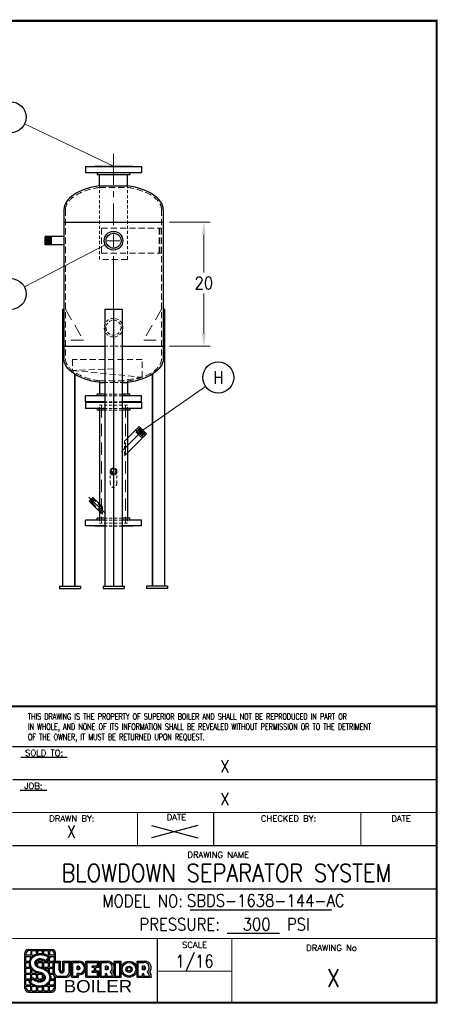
# Model space of a CAD drawing. Extents: x 0 to 254, y 0 to 158.
# Tile 3 of 3: x 187 to 254, y 0 to 158. Entities that reach past the tile are written whole.
import ezdxf
from ezdxf.enums import TextEntityAlignment as Align

# ---------------------------------------------------------------- set-up
doc = ezdxf.new("R2010")
doc.units = 0
doc.header["$LTSCALE"] = 8
doc.header["$MEASUREMENT"] = 0
for name, pattern in [('C', [2, 1.25, -0.25, 0.25, -0.25]), ('CENTER', [2, 1.25, -0.25, 0.25, -0.25]), ('CS', [1, 0.625, -0.125, 0.125, -0.125]), ('H', [0.375, 0.25, -0.125]), ('HIDDEN', [0.375, 0.25, -0.125]), ('HS', [0.1875, 0.125, -0.0625]), ('HSS', [0.1025, 0.0625, -0.04])]:
    doc.linetypes.add(name, pattern=pattern)
doc.layers.get('0').update_dxf_attribs({"linetype": 'CONTINUOUS'})
doc.layers.get('DEFPOINTS').update_dxf_attribs({"linetype": 'CONTINUOUS'})
for name, color, linetype, lineweight in [('C', 4, 'C', 13), ('CS', 4, 'CS', 13), ('H', 5, 'H', 13), ('Hidden', 5, 'HIDDEN', 13), ('HS', 5, 'HS', 13), ('HSS', 5, 'HSS', 13), ('LEADER', 41, 'CONTINUOUS', 13)]:
    doc.layers.add(name, color=color, linetype=linetype, lineweight=lineweight)
for name, color, linetype in [('D', 2, 'CONTINUOUS'), ('Legs', 1, 'CONTINUOUS'), ('X', 1, 'CONTINUOUS')]:
    doc.layers.add(name, color=color, linetype=linetype)
doc.styles.add('LOGO', font='FRAHV.TTF')
doc.styles.add('SKINNY', font='SIMPLEX.shx', dxfattribs={"width": 0.75})
doc.styles.get("Standard").update_dxf_attribs({"font": 'SIMPLEX.shx', "width": 0.875})
doc.dimstyles.get("Standard").update_dxf_attribs({"dimscale": 16, "dimtxt": 0.125, "dimasz": 0.125, "dimexe": 0.0625, "dimexo": 0.0625, "dimgap": 0.04375, "dimtad": 0, "dimtih": 1, "dimtoh": 1, "dimdec": 4, "dimzin": 12, "dimdsep": 46, "dimlunit": 5, "dimtxsty": 'Standard', "dimcen": -0.0625, "dimclrd": 256, "dimclre": 256, "dimclrt": 256, "dimadec": 0, "dimazin": 3, "dimtfac": 0.875, "dimtdec": 4, "dimtofl": 0, "dimtmove": 0, "dimatfit": 2, "dimfxl": 1, "dimtolj": 1, "dimtzin": 12, "dimlwd": 13, "dimlwe": 13, "dimarcsym": 0})

# ---------------------------------------------------------------- blocks, each defined once
blk = doc.blocks.new('*D29')
at = {"layer": 'D', "lineweight": 13, "transparency": 16777216}
for p, q in [((211.09, 125.74), (217.64, 125.74)), ((216.64, 123.74), (216.64, 117.62)), ((216.64, 107.74), (216.64, 114.22)), ((211.09, 105.74), (217.64, 105.74))]:
    blk.add_line(p, q, dxfattribs=at)
at = {"layer": 'D', "transparency": 16777216}
for points in [[(216.31, 123.74), (216.97, 123.74), (216.64, 125.74)], [(216.31, 107.74), (216.97, 107.74), (216.64, 105.74)]]:
    blk.add_solid(points, dxfattribs=at)
at = {"layer": 'DEFPOINTS', "color": 0, "transparency": 16777216}
for p in [(210.09, 125.74), (210.09, 105.74), (216.64, 105.74)]:
    blk.add_point(p, dxfattribs=at)
at = {"layer": 'D', "transparency": 16777216, "insert": (216.64, 115.92), "char_height": 2, "attachment_point": 5}
blk.add_mtext('\\A1;20', dxfattribs=at)
blk = doc.blocks.new('*X53')
at = {"color": 0}
blk.add_line((7.34, 7.61), (7.37, 7.64), dxfattribs=at)
blk = doc.blocks.new('Drawing Logo')
for p, q in [((0.1254, -0.5026), (0.1254, -0.1452)), ((0.1373, -0.169), (0.1373, -0.1571)), ((0.1849, -0.169), (0.1373, -0.169)), ((0.1373, -0.2286), (0.1373, -0.1809)), ((0.1373, -0.1809), (0.1849, -0.1809)), ((0.1499, -0.1298), (0.1457, -0.134)), ((0.1611, -0.1095), (0.3994, -0.1095)), ((0.1849, -0.1214), (0.173, -0.1214)), ((0.1849, -0.1214), (0.1849, -0.169)), ((0.1849, -0.1996), (0.1849, -0.1809)), ((0.1968, -0.1214), (0.2445, -0.1214)), ((0.1968, -0.169), (0.1968, -0.1214)), ((0.1968, -0.169), (0.2163, -0.169)), ((0.1968, -0.1846), (0.1968, -0.1809)), ((0.1968, -0.1809), (0.2006, -0.1809)), ((0.2445, -0.1565), (0.2445, -0.1214)), ((0.2564, -0.1536), (0.2564, -0.1214)), ((0.2564, -0.1214), (0.3041, -0.1214)), ((0.3041, -0.1525), (0.3041, -0.1214)), ((0.316, -0.1547), (0.316, -0.1214)), ((0.316, -0.1214), (0.3636, -0.1214)), ((0.3542, -0.169), (0.3636, -0.169)), ((0.3636, -0.169), (0.3636, -0.1214)), ((0.3756, -0.1214), (0.3875, -0.1214)), ((0.3756, -0.1214), (0.3756, -0.169)), ((0.4232, -0.169), (0.3756, -0.169)), ((0.3756, -0.1809), (0.4232, -0.1809)), ((0.3756, -0.1838), (0.3756, -0.1809)), ((0.3756, -0.2286), (0.3756, -0.1923)), ((0.4232, -0.1682), (0.4224, -0.169)), ((0.4232, -0.169), (0.4232, -0.1571)), ((0.4232, -0.2286), (0.4232, -0.1809)), ((0.4351, -0.2286), (0.4351, -0.1452)), ((0.1373, -0.2286), (0.1731, -0.2286)), ((0.1373, -0.2405), (0.1714, -0.2405)), ((0.1373, -0.2882), (0.1373, -0.2405)), ((0.1373, -0.2882), (0.1814, -0.2882)), ((0.2366, -0.2405), (0.2445, -0.2405)), ((0.2441, -0.2286), (0.2445, -0.2286)), ((0.2445, -0.2671), (0.2445, -0.2405)), ((0.2564, -0.2286), (0.2564, -0.2207)), ((0.2564, -0.2286), (0.3041, -0.2286)), ((0.2564, -0.2773), (0.2564, -0.2405)), ((0.2564, -0.2405), (0.3041, -0.2405)), ((0.2827, -0.2882), (0.3041, -0.2882)), ((0.3041, -0.2286), (0.3041, -0.2182)), ((0.3041, -0.2882), (0.3041, -0.2405)), ((0.316, -0.2286), (0.316, -0.2222)), ((0.316, -0.2286), (0.3281, -0.2286)), ((0.316, -0.2882), (0.316, -0.2405)), ((0.316, -0.2405), (0.3636, -0.2405)), ((0.316, -0.2882), (0.3636, -0.2882)), ((0.3454, -0.2286), (0.3636, -0.2286)), ((0.3636, -0.2286), (0.3636, -0.2067)), ((0.3636, -0.2882), (0.3636, -0.2405)), ((0.3756, -0.2286), (0.4849, -0.2286)), ((0.3756, -0.2405), (0.4108, -0.2405)), ((0.3756, -0.2882), (0.3756, -0.2405)), ((0.3756, -0.2882), (0.4108, -0.2882)), ((0.4108, -0.3529), (0.4108, -0.2286)), ((0.4232, -0.3405), (0.4232, -0.241)), ((0.4232, -0.241), (0.4729, -0.241)), ((0.4232, -0.3343), (0.4232, -0.2845)), ((0.4729, -0.3181), (0.4729, -0.241)), ((0.4854, -0.3181), (0.4854, -0.2286)), ((0.5102, -0.2286), (0.5848, -0.2286)), ((0.5102, -0.3181), (0.5102, -0.2286)), ((0.5227, -0.241), (0.5724, -0.241)), ((0.5227, -0.3181), (0.5227, -0.241)), ((0.5724, -0.3405), (0.5724, -0.241)), ((0.5848, -0.3529), (0.5848, -0.2286)), ((0.5973, -0.3902), (0.5973, -0.2286)), ((0.5973, -0.2286), (0.6719, -0.2286)), ((0.6097, -0.3778), (0.6097, -0.241)), ((0.6097, -0.241), (0.6719, -0.241)), ((0.6672, -0.2799), (0.6532, -0.2799)), ((0.6532, -0.3141), (0.6532, -0.2799)), ((0.6672, -0.291), (0.6656, -0.291)), ((0.6656, -0.3029), (0.6656, -0.291)), ((0.7402, -0.2286), (0.8708, -0.2286)), ((0.7402, -0.3902), (0.7402, -0.2286)), ((0.7527, -0.241), (0.8583, -0.241)), ((0.7527, -0.3778), (0.7527, -0.241)), ((0.8583, -0.2783), (0.8024, -0.2783)), ((0.8024, -0.2908), (0.8024, -0.2783)), ((0.8273, -0.2908), (0.8024, -0.2908)), ((0.8273, -0.328), (0.8273, -0.2908)), ((0.8708, -0.2908), (0.8397, -0.2908)), ((0.8397, -0.328), (0.8397, -0.2908)), ((0.8583, -0.2783), (0.8583, -0.241)), ((0.8708, -0.2908), (0.8708, -0.2286)), ((0.8832, -0.2286), (0.963, -0.2286)), ((0.8832, -0.3902), (0.8832, -0.2286)), ((0.8956, -0.241), (0.95, -0.241)), ((0.8956, -0.3778), (0.8956, -0.241)), ((0.9531, -0.2799), (0.9391, -0.2799)), ((0.9391, -0.3141), (0.9391, -0.2799)), ((0.9516, -0.3029), (0.9516, -0.291)), ((0.9531, -0.291), (0.9516, -0.291)), ((1.0262, -0.3902), (1.0262, -0.2286)), ((1.0262, -0.2286), (1.0945, -0.2286)), ((1.0386, -0.3778), (1.0386, -0.241)), ((1.0386, -0.241), (1.0821, -0.241)), ((1.0821, -0.3778), (1.0821, -0.241)), ((1.0945, -0.3902), (1.0945, -0.2286)), ((1.2562, -0.2286), (1.3359, -0.2286)), ((1.2562, -0.3902), (1.2562, -0.2286)), ((1.2686, -0.241), (1.3229, -0.241)), ((1.2686, -0.3778), (1.2686, -0.241)), ((1.3261, -0.2799), (1.3121, -0.2799)), ((1.3121, -0.3141), (1.3121, -0.2799)), ((1.3245, -0.3029), (1.3245, -0.291)), ((1.3261, -0.291), (1.3245, -0.291)), ((0.1373, -0.3477), (0.1373, -0.3001)), ((0.1373, -0.3001), (0.1849, -0.3001)), ((0.1373, -0.3477), (0.1849, -0.3477)), ((0.1373, -0.4073), (0.1373, -0.3596)), ((0.1373, -0.3596), (0.1849, -0.3596)), ((0.1849, -0.3477), (0.1849, -0.3001)), ((0.1849, -0.3477), (0.1849, -0.3477)), ((0.1849, -0.4073), (0.1849, -0.3596)), ((0.1968, -0.3477), (0.1968, -0.3106)), ((0.1968, -0.3477), (0.2445, -0.3477)), ((0.1968, -0.4043), (0.1968, -0.3596)), ((0.1968, -0.3596), (0.2445, -0.3596)), ((0.2445, -0.3477), (0.2445, -0.3436)), ((0.2445, -0.4073), (0.2445, -0.3596)), ((0.2564, -0.4073), (0.2564, -0.3596)), ((0.2564, -0.3596), (0.2959, -0.3596)), ((0.3041, -0.4073), (0.3041, -0.3645)), ((0.316, -0.4073), (0.316, -0.3755)), ((0.321, -0.3001), (0.3636, -0.3001)), ((0.3636, -0.3319), (0.3636, -0.3001)), ((0.3756, -0.3001), (0.4108, -0.3001)), ((0.3756, -0.3477), (0.3756, -0.3001)), ((0.3756, -0.3477), (0.4108, -0.3477)), ((0.3808, -0.3596), (0.4114, -0.3596)), ((0.4232, -0.4073), (0.4232, -0.3807)), ((0.4351, -0.5026), (0.4351, -0.3879)), ((0.4481, -0.3902), (0.5475, -0.3902)), ((0.4605, -0.3778), (0.5351, -0.3778)), ((0.5973, -0.3902), (0.6656, -0.3902)), ((0.6097, -0.3778), (0.6532, -0.3778)), ((0.6672, -0.3141), (0.6532, -0.3141)), ((0.6532, -0.3778), (0.6532, -0.3529)), ((0.6719, -0.3529), (0.6532, -0.3529)), ((0.6672, -0.3029), (0.6656, -0.3029)), ((0.6656, -0.3902), (0.6656, -0.3653)), ((0.6719, -0.3653), (0.6656, -0.3653)), ((0.7402, -0.3902), (0.8708, -0.3902)), ((0.7527, -0.3778), (0.8583, -0.3778)), ((0.8024, -0.3405), (0.8024, -0.328)), ((0.8273, -0.328), (0.8024, -0.328)), ((0.8583, -0.3405), (0.8024, -0.3405)), ((0.8708, -0.328), (0.8397, -0.328)), ((0.8583, -0.3778), (0.8583, -0.3405)), ((0.8708, -0.3902), (0.8708, -0.328)), ((0.8832, -0.3902), (0.9516, -0.3902)), ((0.8956, -0.3778), (0.9391, -0.3778)), ((0.9531, -0.3141), (0.9391, -0.3141)), ((0.9391, -0.3778), (0.9391, -0.3569)), ((0.9462, -0.3529), (0.9431, -0.3529)), ((0.9531, -0.3029), (0.9516, -0.3029)), ((0.9516, -0.3902), (0.9516, -0.3718)), ((0.9547, -0.3902), (1.0262, -0.3902)), ((0.9578, -0.3778), (1.0075, -0.3778)), ((1.0262, -0.3778), (1.0262, -0.3902)), ((1.0262, -0.3902), (1.0945, -0.3902)), ((1.0386, -0.3778), (1.0821, -0.3778)), ((1.2562, -0.3902), (1.3245, -0.3902)), ((1.2686, -0.3778), (1.3121, -0.3778)), ((1.3261, -0.3141), (1.3121, -0.3141)), ((1.3121, -0.3778), (1.3121, -0.3569)), ((1.3191, -0.3529), (1.3161, -0.3529)), ((1.3261, -0.3029), (1.3245, -0.3029)), ((1.3245, -0.3902), (1.3245, -0.3718)), ((1.3276, -0.3902), (1.3991, -0.3902)), ((1.3308, -0.3778), (1.3805, -0.3778)), ((1.3991, -0.3778), (1.3991, -0.3902)), ((0.1373, -0.4073), (0.1849, -0.4073)), ((0.1373, -0.4192), (0.1849, -0.4192)), ((0.1373, -0.4669), (0.1373, -0.4192)), ((0.1373, -0.4669), (0.1849, -0.4669)), ((0.1373, -0.4788), (0.1849, -0.4788)), ((0.1373, -0.4788), (0.1373, -0.4907)), ((0.1849, -0.4669), (0.1849, -0.4582)), ((0.1849, -0.5264), (0.1849, -0.4788)), ((0.1968, -0.5264), (0.1968, -0.4788)), ((0.1968, -0.4788), (0.2195, -0.4788)), ((0.2249, -0.4073), (0.2445, -0.4073)), ((0.2444, -0.4192), (0.2445, -0.4192)), ((0.2445, -0.4193), (0.2445, -0.4192)), ((0.2445, -0.5264), (0.2445, -0.4865)), ((0.2564, -0.4073), (0.3041, -0.4073)), ((0.2564, -0.423), (0.2564, -0.4192)), ((0.2564, -0.4192), (0.3041, -0.4192)), ((0.2564, -0.5264), (0.2564, -0.4885)), ((0.3041, -0.5264), (0.3041, -0.487)), ((0.316, -0.4073), (0.3192, -0.4073)), ((0.316, -0.5264), (0.316, -0.4839)), ((0.3295, -0.4788), (0.3636, -0.4788)), ((0.35, -0.4669), (0.3636, -0.4669)), ((0.3636, -0.4669), (0.3636, -0.4548)), ((0.3636, -0.5264), (0.3636, -0.4788)), ((0.3756, -0.4669), (0.3756, -0.4389)), ((0.3756, -0.4669), (0.4232, -0.4669)), ((0.3756, -0.4788), (0.4232, -0.4788)), ((0.3756, -0.5264), (0.3756, -0.4788)), ((0.3842, -0.4192), (0.4232, -0.4192)), ((0.3868, -0.4073), (0.4232, -0.4073)), ((0.4232, -0.4669), (0.4232, -0.4192)), ((0.4232, -0.4788), (0.4232, -0.4907)), ((0.1611, -0.5384), (0.3994, -0.5384)), ((0.1849, -0.5264), (0.173, -0.5264)), ((0.1968, -0.5264), (0.2445, -0.5264)), ((0.2564, -0.5264), (0.3041, -0.5264)), ((0.316, -0.5264), (0.3636, -0.5264)), ((0.3756, -0.5264), (0.3875, -0.5264))]:
    blk.add_line(p, q)
for points in [[(0.2057, -0.3932), (0.2084, -0.3958), (0.2153, -0.4012), (0.2198, -0.4052), (0.2287, -0.4107), (0.2336, -0.4139), (0.2392, -0.4169), (0.2482, -0.4206), (0.2537, -0.4223), (0.2614, -0.424), (0.2723, -0.4252), (0.278, -0.4252), (0.2876, -0.4244), (0.2957, -0.4226), (0.3036, -0.4197), (0.3101, -0.4161), (0.3158, -0.4114), (0.3204, -0.4053), (0.3229, -0.3983), (0.323, -0.3907), (0.3212, -0.3842), (0.3172, -0.3771), (0.3134, -0.3724), (0.3087, -0.368), (0.3046, -0.3648), (0.2956, -0.3595), (0.2888, -0.3565), (0.2815, -0.354), (0.2735, -0.3521), (0.2663, -0.3506), (0.2596, -0.3488), (0.2501, -0.3458), (0.2379, -0.3407), (0.2304, -0.3369), (0.2248, -0.3337), (0.2184, -0.3295), (0.211, -0.324), (0.2065, -0.3202), (0.2006, -0.3146), (0.1962, -0.3099), (0.1911, -0.3036), (0.1864, -0.2968), (0.1837, -0.2924), (0.1802, -0.2856), (0.1775, -0.2795), (0.176, -0.2753), (0.1741, -0.2691), (0.1721, -0.2589), (0.1714, -0.2521), (0.1713, -0.2436), (0.172, -0.235), (0.1732, -0.2282), (0.1754, -0.2199), (0.1776, -0.2139), (0.1809, -0.2068), (0.1861, -0.1978), (0.1913, -0.1908), (0.1965, -0.185), (0.2038, -0.1781), (0.2089, -0.174), (0.2133, -0.1709), (0.2224, -0.1655), (0.2315, -0.1612), (0.2402, -0.1579), (0.2477, -0.1556), (0.2531, -0.1543), (0.2614, -0.1527), (0.2694, -0.1517), (0.2768, -0.1512), (0.2854, -0.1511), (0.2945, -0.1515), (0.2998, -0.152), (0.3071, -0.153), (0.3162, -0.1547), (0.3248, -0.1569), (0.3317, -0.1591), (0.3384, -0.1616), (0.3452, -0.1645), (0.3537, -0.1688), (0.361, -0.173), (0.3703, -0.1794), (0.379, -0.1866), (0.3797, -0.1873), (0.3384, -0.2371), (0.3296, -0.2296), (0.3193, -0.2237), (0.3106, -0.2201), (0.3008, -0.2174), (0.2837, -0.2156), (0.27, -0.2167), (0.2578, -0.2202), (0.2469, -0.2262), (0.2391, -0.2348), (0.2358, -0.2482), (0.239, -0.2591), (0.2431, -0.2654), (0.2471, -0.2699), (0.2519, -0.2741), (0.2576, -0.2781), (0.2678, -0.2834), (0.2759, -0.2863), (0.29, -0.2896), (0.2979, -0.2916), (0.311, -0.2958), (0.3185, -0.2989), (0.3313, -0.3054), (0.3411, -0.3116), (0.3464, -0.3155), (0.3542, -0.3221), (0.3607, -0.3286), (0.3652, -0.3338), (0.3695, -0.3393), (0.3729, -0.3444), (0.3761, -0.3497), (0.3792, -0.3559), (0.3824, -0.3637), (0.3857, -0.3748), (0.3871, -0.3833), (0.3878, -0.393), (0.3875, -0.4016), (0.3865, -0.4095), (0.3848, -0.417), (0.3826, -0.4241), (0.3792, -0.4322), (0.3759, -0.4383), (0.3716, -0.4449), (0.3674, -0.4505), (0.3617, -0.4567), (0.3562, -0.462), (0.3471, -0.469), (0.3388, -0.4741), (0.3302, -0.4785), (0.32, -0.4826), (0.3099, -0.4856), (0.2991, -0.4879), (0.2888, -0.4892), (0.2751, -0.4898), (0.2619, -0.4891), (0.2494, -0.4874), (0.2387, -0.4851), (0.2273, -0.4817), (0.2163, -0.4774), (0.2087, -0.4738), (0.1972, -0.4673), (0.1892, -0.4618), (0.1798, -0.454), (0.1735, -0.4477), (0.1683, -0.4418), (0.1676, -0.4409)], [(0.2072, -0.4075), (0.2074, -0.4078), (0.2125, -0.4119), (0.2222, -0.4193), (0.2281, -0.4231), (0.2346, -0.4267), (0.2446, -0.4308), (0.2509, -0.4328), (0.2597, -0.4347), (0.2717, -0.436), (0.2784, -0.436), (0.2892, -0.435), (0.2987, -0.433), (0.3081, -0.4295), (0.3162, -0.425), (0.3237, -0.4189), (0.33, -0.4105), (0.3337, -0.4003), (0.3338, -0.3892), (0.3312, -0.38), (0.3262, -0.371), (0.3213, -0.3651), (0.3157, -0.3598), (0.3106, -0.3559), (0.3006, -0.3499), (0.2928, -0.3464), (0.2844, -0.3436), (0.2758, -0.3416), (0.2688, -0.3401), (0.2626, -0.3385), (0.2539, -0.3357), (0.2424, -0.3309), (0.2355, -0.3274), (0.2304, -0.3245), (0.2245, -0.3207), (0.2177, -0.3156), (0.2137, -0.3122), (0.2083, -0.307), (0.2044, -0.3028), (0.1997, -0.2971), (0.1954, -0.2909), (0.1931, -0.2871), (0.1899, -0.281), (0.1875, -0.2755), (0.1862, -0.2719), (0.1846, -0.2665), (0.1828, -0.2573), (0.1822, -0.2515), (0.1821, -0.244), (0.1827, -0.2364), (0.1837, -0.2306), (0.1857, -0.2231), (0.1876, -0.2179), (0.1904, -0.2117), (0.1951, -0.2037), (0.1997, -0.1975), (0.2042, -0.1925), (0.2109, -0.1862), (0.2154, -0.1827), (0.2192, -0.18), (0.2275, -0.1751), (0.2358, -0.1711), (0.2437, -0.1681), (0.2505, -0.166), (0.2553, -0.1648), (0.2631, -0.1634), (0.2705, -0.1624), (0.2773, -0.1619), (0.2852, -0.1618), (0.2938, -0.1622), (0.2985, -0.1627), (0.3053, -0.1636), (0.3138, -0.1653), (0.3218, -0.1673), (0.3282, -0.1693), (0.3345, -0.1716), (0.3407, -0.1743), (0.3486, -0.1782), (0.3552, -0.1821), (0.3638, -0.188), (0.3646, -0.1887), (0.3371, -0.2218), (0.3358, -0.2208), (0.3241, -0.214), (0.314, -0.2099), (0.3028, -0.2068), (0.2838, -0.2048), (0.2681, -0.2061), (0.2536, -0.2101), (0.2402, -0.2176), (0.2293, -0.2295), (0.2247, -0.2484), (0.2291, -0.2636), (0.2345, -0.272), (0.2395, -0.2775), (0.2453, -0.2826), (0.252, -0.2873), (0.2634, -0.2932), (0.2728, -0.2967), (0.2875, -0.3001), (0.295, -0.302), (0.3072, -0.3059), (0.314, -0.3087), (0.3259, -0.3148), (0.335, -0.3205), (0.3397, -0.324), (0.3469, -0.33), (0.3528, -0.336), (0.3569, -0.3406), (0.3607, -0.3456), (0.3638, -0.3502), (0.3666, -0.3549), (0.3694, -0.3604), (0.3723, -0.3673), (0.3752, -0.3772), (0.3764, -0.3846), (0.377, -0.3932), (0.3768, -0.4007), (0.3759, -0.4076), (0.3744, -0.4142), (0.3725, -0.4203), (0.3694, -0.4275), (0.3666, -0.4328), (0.3628, -0.4387), (0.3591, -0.4436), (0.3541, -0.4492), (0.3492, -0.4538), (0.341, -0.4601), (0.3335, -0.4647), (0.3258, -0.4687), (0.3165, -0.4724), (0.3072, -0.4752), (0.2973, -0.4773), (0.2878, -0.4785), (0.2752, -0.479), (0.2629, -0.4784), (0.2513, -0.4768), (0.2414, -0.4747), (0.2308, -0.4715), (0.2206, -0.4675), (0.2137, -0.4643), (0.2029, -0.4582), (0.1958, -0.4532), (0.1871, -0.446), (0.1813, -0.4403), (0.1811, -0.4401)]]:
    blk.add_lwpolyline(points, close=True)
for radius in [0.0808, 0.0684, 0.0311, 0.0186]:
    blk.add_circle((1.1754, -0.3094), radius)
for centre, radius, start, end in [((0.1611, -0.1452), 0.0357, 90, 180), ((0.173, -0.1571), 0.0357, 90, 180), ((0.3875, -0.1571), 0.0357, 0, 90), ((0.3994, -0.1452), 0.0357, 0, 90), ((0.6672, -0.297), 0.0171, 270, 90), ((0.6672, -0.297), 0.00593, 270, 90), ((0.6719, -0.297), 0.0684, 270, 90), ((0.6719, -0.297), 0.0559, 270, 90), ((0.9537, -0.2942), 0.0533, 311.2943, 94.01027), ((0.9531, -0.297), 0.0171, 270, 90), ((0.9531, -0.297), 0.00593, 270, 90), ((0.9611, -0.2936), 0.0651, 321.13417, 88.36816), ((1.3266, -0.2942), 0.0533, 311.2943, 94.01027), ((1.3261, -0.297), 0.0171, 270, 90), ((1.3261, -0.297), 0.00593, 270, 90), ((1.3341, -0.2936), 0.0651, 321.13417, 88.36816), ((0.4481, -0.3529), 0.0373, 180, 270), ((0.4605, -0.3405), 0.0373, 180, 270), ((0.5351, -0.3405), 0.0373, 270, 0), ((0.5475, -0.3529), 0.0373, 270, 0), ((0.9431, -0.3569), 0.00398, 90, 180), ((0.9462, -0.3569), 0.00398, 39.5311, 90), ((0.9204, -0.3781), 0.0373, 0.54123, 39.5311), ((0.8953, -0.3908), 0.0594, 0.54123, 18.61976), ((0.9266, -0.3867), 0.0815, 6.30566, 40.09149), ((0.94, -0.3823), 0.0863, 3.0323, 33.71535), ((1.3161, -0.3569), 0.00398, 90, 180), ((1.3191, -0.3569), 0.00398, 39.5311, 90), ((1.2934, -0.3781), 0.0373, 0.54123, 39.5311), ((1.2682, -0.3908), 0.0594, 0.54123, 18.61976), ((1.2995, -0.3867), 0.0815, 6.30566, 40.09149), ((1.3129, -0.3823), 0.0863, 3.0323, 33.71535), ((0.173, -0.4907), 0.0357, 180, 270), ((0.3875, -0.4907), 0.0357, 270, 0), ((0.1611, -0.5026), 0.0357, 180, 270), ((0.3994, -0.5026), 0.0357, 270, 0)]:
    blk.add_arc(centre, radius, start, end)
blk.add_ellipse((0.4978, -0.3181), major_axis=(0, -0.0162), ratio=0.768586, start_param=-1.570796, end_param=1.570796)
blk.add_rational_spline([(0.2827, -0.2882), (0.2841, -0.2885), (0.2854, -0.2887)], [0.979133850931, 0.989192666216, 1], degree=2)
blk.add_rational_spline([(0.4729, -0.3181), (0.4729, -0.3467), (0.4978, -0.3467), (0.5227, -0.3467), (0.5227, -0.3181)], [1, 0.715972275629, 1, 0.715972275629, 1], degree=2, knots=[-1.570796, -1.570796, -1.570796, 0, 0, 1.570796, 1.570796, 1.570796])
at = {"xscale": 0.09531220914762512, "yscale": 0.09531220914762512, "zscale": 0.09531220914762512}
blk.add_blockref('*X53', (-0.5028, -0.9091), dxfattribs=at)
at = {"style": 'LOGO', "width": 1.125}
blk.add_text('BOILER', height=0.125, dxfattribs=at).set_placement((0.5175, -0.5429))

msp = doc.modelspace()

# ---------------------------------------------------------------- linework, layer by layer
for p, q in [((197.58594, 134.6765), (197.58594, 133.7365)), ((197.58594, 134.6765), (206.58594, 134.6765)), ((197.58594, 133.7365), (206.58594, 133.7365)), ((198.99219, 134.7365), (205.17969, 134.7365)), ((199.45969, 133.7365), (199.45969, 133.4265)), ((199.45969, 133.4265), (204.71219, 133.4265)), ((199.83594, 131.57504), (199.83594, 133.4265)), ((204.33594, 131.57504), (204.33594, 133.4265)), ((204.71219, 133.7365), (204.71219, 133.4265)), ((206.58594, 134.6765), (206.58594, 133.7365)), ((199.83594, 131.57504), (204.33594, 131.57504)), ((194.08594, 127.7365), (194.08594, 103.7365)), ((210.08594, 127.7365), (210.08594, 103.7365)), ((194.08594, 125.7365), (210.08594, 125.7365)), ((194.08594, 123.394), (191.08594, 123.394)), ((191.08594, 122.079), (191.08594, 123.394)), ((191.18594, 122.079), (191.18594, 123.394)), ((191.28594, 122.079), (191.28594, 123.394)), ((191.38594, 122.079), (191.38594, 123.394)), ((191.48594, 122.079), (191.48594, 123.394)), ((191.58594, 122.079), (191.58594, 123.394)), ((191.68594, 122.079), (191.68594, 123.394)), ((191.78594, 122.079), (191.78594, 123.394)), ((191.88594, 122.079), (191.88594, 123.394)), ((191.98594, 122.079), (191.98594, 123.394)), ((192.08594, 122.079), (192.08594, 123.394)), ((194.08594, 122.079), (191.08594, 122.079)), ((194.08594, 105.7365), (200.67173, 105.7365)), ((203.50016, 105.7365), (210.08594, 105.7365)), ((199.83594, 99.89797), (199.83594, 98.0465)), ((199.83594, 99.89797), (200.67173, 99.89797)), ((203.50016, 99.89797), (204.33594, 99.89797)), ((204.33594, 99.89797), (204.33594, 98.0465)), ((197.58594, 96.7965), (197.58594, 97.7365)), ((200.67173, 97.7365), (197.58594, 97.7365)), ((200.67173, 96.7965), (197.58594, 96.7965)), ((199.45969, 97.7365), (199.45969, 98.0465)), ((200.67173, 98.0465), (199.45969, 98.0465)), ((204.71219, 98.0465), (203.50016, 98.0465)), ((206.58594, 97.7365), (203.50016, 97.7365)), ((206.58594, 96.7965), (203.50016, 96.7965)), ((204.71219, 97.7365), (204.71219, 98.0465)), ((206.58594, 96.7965), (206.58594, 97.7365)), ((197.58594, 96.6765), (197.58594, 95.7365)), ((200.67173, 96.6765), (197.58594, 96.6765)), ((200.67173, 95.7365), (197.58594, 95.7365)), ((200.67173, 96.7365), (198.99219, 96.7365)), ((200.67173, 96.7365), (198.99219, 96.7365)), ((199.45969, 95.7365), (199.45969, 95.4265)), ((200.67173, 95.4265), (199.45969, 95.4265)), ((199.83594, 95.4265), (199.83594, 78.0465)), ((205.17969, 96.7365), (203.50016, 96.7365)), ((205.17969, 96.7365), (203.50016, 96.7365)), ((206.58594, 96.6765), (203.50016, 96.6765)), ((206.58594, 95.7365), (203.50016, 95.7365)), ((204.71219, 95.4265), (203.50016, 95.4265)), ((204.33594, 95.4265), (204.33594, 78.0465)), ((204.71219, 95.7365), (204.71219, 95.4265)), ((206.58594, 96.6765), (206.58594, 95.7365)), ((204.33594, 90.9103), (206.23568, 92.81004)), ((206.84379, 91.07056), (205.66999, 92.24435)), ((206.85864, 91.33855), (205.93799, 92.2592)), ((207.12663, 91.3534), (205.95284, 92.5272)), ((207.14148, 91.62139), (206.22083, 92.54205)), ((207.40948, 91.63624), (206.23568, 92.81004)), ((204.33594, 88.56271), (207.40948, 91.63624)), ((206.5758, 91.05571), (205.65514, 91.97636)), ((198.17662, 80.80186), (198.77059, 81.39583)), ((198.3534, 80.62508), (198.94737, 81.21905)), ((198.36896, 80.81741), (198.75504, 81.20349)), ((198.53018, 80.4483), (199.12415, 81.04227)), ((198.54573, 80.64064), (198.93181, 81.02672)), ((199.83594, 80.33047), (198.77059, 81.39583)), ((199.83594, 79.14254), (198.17662, 80.80186)), ((197.58594, 76.7965), (197.58594, 77.7365)), ((200.67173, 77.7365), (197.58594, 77.7365)), ((199.45969, 77.7365), (199.45969, 78.0465)), ((200.67173, 78.0465), (199.45969, 78.0465)), ((204.71219, 78.0465), (203.50016, 78.0465)), ((206.58594, 77.7365), (203.50016, 77.7365)), ((204.71219, 77.7365), (204.71219, 78.0465)), ((206.58594, 76.7965), (206.58594, 77.7365)), ((200.67173, 76.7965), (197.58594, 76.7965)), ((200.67173, 76.7365), (198.99219, 76.7365)), ((206.58594, 76.7965), (203.50016, 76.7965)), ((205.17969, 76.7365), (203.50016, 76.7365))]:
    msp.add_line(p, q)
at = {"linetype": 'CENTER'}
for p, q in [((198.99219, 134.7365), (198.99219, 134.6765)), ((205.17969, 134.7365), (205.17969, 134.6765)), ((198.99219, 96.7365), (198.99219, 96.7965)), ((205.17969, 96.7365), (205.17969, 96.7965)), ((198.99219, 96.7365), (198.99219, 96.6765)), ((205.17969, 96.7365), (205.17969, 96.6765)), ((198.99219, 76.7365), (198.99219, 76.7965)), ((205.17969, 76.7365), (205.17969, 76.7965))]:
    msp.add_line(p, q, dxfattribs=at)
for radius in [1.5, 1.203]:
    msp.add_circle((202.08594, 122.7365), radius)
for start_param, end_param in [(4.997485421, 6.283185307), (3.141592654, 4.42729254)]:
    msp.add_ellipse((202.08594, 127.7365), major_axis=(-8, 0), ratio=0.5, start_param=start_param, end_param=end_param)
at = {"extrusion": (0, 0, -1)}
for start_param, end_param in [(4.997485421, 6.283185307), (3.141592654, 4.42729254)]:
    msp.add_ellipse((202.08594, 103.7365), major_axis=(-8, 0), ratio=0.5, start_param=start_param, end_param=end_param, dxfattribs=at)
at = {"layer": 'C'}
for p in [(202.08594, 120.2365), (202.08594, 82.579)]:
    msp.add_line(p, (202.08594, 74.7365), dxfattribs=at)
at = {"layer": 'CS'}
for p, q in [((202.08594, 136.7365), (202.08594, 125.2365)), ((203.37394, 88.7745), (207.17613, 92.57669)), ((200.79794, 78.7745), (198.12005, 81.45239))]:
    msp.add_line(p, q, dxfattribs=at)
at = {"layer": 'D'}
for centre in [(185.4917, 142.62465), (185.4917, 114.15282), (218.96905, 100.70215)]:
    msp.add_circle(centre, 2.5, dxfattribs=at)
at = {"layer": 'H'}
for p, q in [((200.17294, 96.2365), (200.17294, 77.2365)), ((203.99894, 96.2365), (203.99894, 77.2365))]:
    msp.add_line(p, q, dxfattribs=at)
at = {"layer": 'Hidden'}
for p, q in [((194.33594, 111.72714), (197.22269, 106.72714)), ((209.83594, 111.7365), (206.94919, 106.7365)), ((197.22269, 106.72714), (194.33594, 106.72714)), ((206.94919, 106.7365), (209.83594, 106.7365)), ((202.08601, 99.98236), (202.08594, 103.60732))]:
    msp.add_line(p, q, dxfattribs=at)
at = {"layer": 'HS'}
for p, q in [((199.83594, 131.32233), (204.33594, 131.32233)), ((194.33594, 127.7365), (194.33594, 103.7365)), ((209.83594, 127.7365), (209.83594, 103.7365)), ((200.13338, 124.7365), (209.83594, 124.7365)), ((200.13338, 124.7365), (200.13338, 120.7365)), ((200.16487, 124.7365), (200.16487, 120.7365)), ((209.43691, 124.7365), (209.43691, 120.7365)), ((209.55741, 124.7365), (209.55741, 120.7365)), ((200.13338, 120.7365), (209.83594, 120.7365)), ((204.33594, 119.7365), (199.83594, 119.7365)), ((206.71094, 103.60732), (195.46094, 103.60732)), ((195.46094, 103.60732), (195.46094, 101.84199)), ((202.08594, 102.10732), (202.08594, 103.60732)), ((206.71094, 100.74238), (206.71094, 103.60732)), ((202.08597, 102.10732), (195.46094, 101.84199)), ((195.46094, 101.84199), (206.71094, 100.74238)), ((199.83594, 100.15068), (204.33594, 100.15068)), ((206.71094, 100.74238), (202.08601, 99.98236)), ((200.29794, 78.88842), (198.28057, 80.9058)), ((200.29794, 79.66059), (198.66665, 81.29188))]:
    msp.add_line(p, q, dxfattribs=at)
for points, knots in [([(199.83594, 131.32233), (199.25897, 131.23626), (198.70263, 131.11701), (197.31956, 130.7214), (196.55669, 130.39236), (195.34477, 129.62814), (194.89784, 129.19371), (194.43319, 128.41418), (194.33594, 128.07443), (194.33594, 127.7365)], [5.002292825, 5.002292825, 5.002292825, 5.002292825, 5.232027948, 5.232027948, 5.612780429, 5.612780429, 5.99353291, 5.99353291, 6.283185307, 6.283185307, 6.283185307, 6.283185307]), ([(209.83594, 127.7365), (209.83594, 128.10074), (209.7229, 128.46747), (209.25545, 129.19162), (208.89951, 129.54649), (207.96829, 130.19265), (207.39391, 130.48353), (206.08574, 130.96464), (205.35228, 131.15494), (204.49668, 131.29765), (204.41651, 131.31031), (204.33594, 131.32233)], [3.141592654, 3.141592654, 3.141592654, 3.141592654, 3.453795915, 3.453795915, 3.765999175, 3.765999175, 4.078202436, 4.078202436, 4.390405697, 4.390405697, 4.422485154, 4.422485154, 4.422485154, 4.422485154]), ([(199.83594, 100.15068), (199.25897, 100.23675), (198.70263, 100.356), (197.31956, 100.75161), (196.55669, 101.08065), (195.34477, 101.84487), (194.89784, 102.2793), (194.43319, 103.05883), (194.33594, 103.39858), (194.33594, 103.7365)], [5.002292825, 5.002292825, 5.002292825, 5.002292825, 5.232027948, 5.232027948, 5.612780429, 5.612780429, 5.99353291, 5.99353291, 6.283185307, 6.283185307, 6.283185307, 6.283185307]), ([(209.83594, 103.7365), (209.83594, 103.37227), (209.7229, 103.00554), (209.25545, 102.28139), (208.89951, 101.92652), (207.96829, 101.28036), (207.39391, 100.98948), (206.08574, 100.50837), (205.35228, 100.31807), (204.49668, 100.17536), (204.41651, 100.1627), (204.33594, 100.15068)], [3.141592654, 3.141592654, 3.141592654, 3.141592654, 3.453795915, 3.453795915, 3.765999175, 3.765999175, 4.078202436, 4.078202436, 4.390405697, 4.390405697, 4.422485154, 4.422485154, 4.422485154, 4.422485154])]:
    msp.add_open_spline(points, degree=3, knots=knots, dxfattribs=at)
at = {"layer": 'HSS'}
for p, q in [((199.83594, 119.7365), (199.83594, 131.57504)), ((204.33594, 119.7365), (204.33594, 131.57504)), ((200.67173, 105.7365), (203.50016, 105.7365)), ((199.83594, 100.15068), (199.83594, 99.89797)), ((204.33594, 100.15068), (204.33594, 99.89797)), ((200.67173, 99.89797), (203.50016, 99.89797)), ((203.50016, 98.0465), (200.67173, 98.0465)), ((203.50016, 97.7365), (200.67173, 97.7365)), ((203.50016, 96.7965), (200.67173, 96.7965)), ((204.33594, 96.2365), (199.83594, 96.2365)), ((199.83594, 95.4265), (199.83594, 96.2365)), ((203.50016, 96.7365), (200.67173, 96.7365)), ((203.50016, 96.7365), (200.67173, 96.7365)), ((203.50016, 96.6765), (200.67173, 96.6765)), ((203.50016, 95.7365), (200.67173, 95.7365)), ((203.50016, 95.4265), (200.67173, 95.4265)), ((204.33594, 95.4265), (204.33594, 96.2365)), ((203.87394, 90.4483), (204.33594, 90.9103)), ((203.87394, 90.4483), (203.87394, 88.10071)), ((203.87394, 88.10071), (204.33594, 88.56271)), ((201.56094, 85.7317), (201.56094, 83.7365)), ((202.61094, 85.7317), (202.61094, 83.7365)), ((200.29794, 79.86847), (199.83594, 80.33047)), ((200.29794, 79.86847), (200.29794, 78.68054)), ((200.29794, 78.68054), (199.83594, 79.14254)), ((199.83594, 78.0465), (199.83594, 77.2365)), ((203.50016, 78.0465), (200.67173, 78.0465)), ((203.50016, 77.7365), (200.67173, 77.7365)), ((204.33594, 78.0465), (204.33594, 77.2365)), ((204.33594, 77.2365), (199.83594, 77.2365)), ((203.50016, 76.7965), (200.67173, 76.7965)), ((203.50016, 76.7365), (200.67173, 76.7365))]:
    msp.add_line(p, q, dxfattribs=at)
for radius in [1.5, 1.203]:
    msp.add_circle((202.08594, 108.7365), radius, dxfattribs=at)
at = {"layer": 'HSS', "extrusion": (0, 0, -1)}
for major_axis in [(0.525, 0), (-0.371, 0)]:
    msp.add_ellipse((202.08594, 85.7317), major_axis=major_axis, ratio=0.707106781, dxfattribs=at)
for centre, major_axis, start_param, end_param in [((202.08594, 85.64331), (0.525, 0), 0, 3.141592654), ((202.08594, 85.55492), (0.525, 0), 0, 3.141592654), ((202.08594, 85.46654), (0.525, 0), 0, 3.141592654), ((202.08594, 85.37815), (0.525, 0), 0, 3.141592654), ((202.08594, 83.7365), (0, 0.74246), 1.570796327, 4.71238898)]:
    msp.add_ellipse(centre, major_axis=major_axis, ratio=0.707106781, start_param=start_param, end_param=end_param, dxfattribs=at)
at = {"layer": 'LEADER'}
for p, q in [((187.74958, 141.55136), (202.08594, 134.7365)), ((187.71222, 115.30143), (200.75363, 122.04734)), ((216.9191, 99.27116), (206.82258, 92.22314))]:
    msp.add_line(p, q, dxfattribs=at)
at = {"layer": 'LEADER', "color": 41}
for p, q in [((202.08594, 121.7365), (202.08594, 123.7365)), ((201.08594, 122.7365), (203.08594, 122.7365))]:
    msp.add_line(p, q, dxfattribs=at)
at = {"layer": 'Legs'}
for p, q in [((193.86328, 111.7365), (194.08594, 111.7365)), ((193.86328, 111.7365), (193.86328, 67.1115)), ((200.67173, 111.7365), (200.67173, 67.1115)), ((200.67173, 111.7365), (203.50016, 111.7365)), ((202.08594, 111.7365), (202.08594, 67.1115)), ((203.50016, 111.7365), (203.50016, 67.1115)), ((210.3086, 111.7365), (210.08594, 111.7365)), ((210.3086, 111.7365), (210.3086, 67.1115)), ((195.79514, 101.26538), (195.79514, 67.1115)), ((195.85984, 101.22475), (195.85984, 67.1115)), ((208.31204, 101.22475), (208.31204, 67.1115)), ((208.37675, 101.26538), (208.37675, 67.1115)), ((193.40053, 67.1115), (196.77553, 67.1115)), ((193.40053, 67.1115), (193.40053, 66.7365)), ((193.40053, 66.7365), (196.77553, 66.7365)), ((196.77553, 67.1115), (196.77553, 66.7365)), ((200.39844, 67.1115), (200.39844, 66.7365)), ((200.39844, 67.1115), (203.77344, 67.1115)), ((200.39844, 66.7365), (203.77344, 66.7365)), ((203.77344, 67.1115), (203.77344, 66.7365)), ((210.77136, 67.1115), (207.39636, 67.1115)), ((207.39636, 67.1115), (207.39636, 66.7365)), ((210.77136, 66.7365), (207.39636, 66.7365)), ((210.77136, 67.1115), (210.77136, 66.7365))]:
    msp.add_line(p, q, dxfattribs=at)
at = {"layer": 'X'}
msp.add_line((254.32, 33.84061), (254.32, 33.84061), dxfattribs=at)
at = {"layer": 'X', "const_width": 0.352}
msp.add_lwpolyline([(0, 158.16061), (254.17189, 158.16061), (254.17189, 0), (0, 0)], close=True, dxfattribs=at)
at = {"layer": 'X'}
for points, const_width in [([(-0.22192, 47.73842), (254.17189, 47.73842)], 0.352), ([(185.77808, 41.2299), (254.33253, 41.2299)], 0.192), ([(185.80508, 35.92879), (254.25144, 35.92879)], 0.192), ([(185.77808, 30.63603), (254.22444, 30.63603)], 0.192), ([(205.94822, 30.63603), (205.94822, 25.29151)], 0.192), ([(218.22444, 30.63603), (218.22444, 25.29151)], 0.192), ([(241.94822, 30.63603), (241.94822, 25.29151)], 0.192), ([(185.77808, 25.29151), (254.33253, 25.29151)], 0.192), ([(254.33253, 18.31763), (185.77808, 18.31763)], 0.192), ([(254.32, 10.34061), (185.77808, 10.34061)], 0.192), ([(209.14788, 10.34061), (209.14788, -0.15939)], 0.192), ([(221.14788, 10.34061), (221.14788, -0.15939)], 0.192), ([(221.14788, 5.09061), (209.14788, 5.09061)], 0.192)]:
    msp.add_lwpolyline(points, dxfattribs=dict(at, const_width=const_width))

# ---------------------------------------------------------------- block references
at = {"xscale": 16, "yscale": 16, "zscale": 16}
msp.add_blockref('Drawing Logo', (185.77808, 10.34061), dxfattribs=at)

# ---------------------------------------------------------------- texts
at = {"linetype": 'Continuous', "style": 'SKINNY', "width": 0.75}
for s, p in [('THIS DRAWING IS THE PROPERTY OF SUPERIOR BOILER AND SHALL NOT BE REPRODUCED IN PART OR', (188.29496, 45.59961)), ('IN WHOLE, AND NONE OF ITS INFORMATION SHALL BE REVEALED WITHOUT PERMISSION OR TO THE DETRIMENT', (188.29496, 43.94771)), ('OF THE OWNER, IT MUST BE RETURNED UPON REQUEST.', (188.29496, 42.2958))]:
    msp.add_text(s, height=1, dxfattribs=at).set_placement(p)
at = {"linetype": 'Continuous', "width": 0.875}
for s, height, p in [('X', 2, (220.0138, 37.06982)), ('X', 2, (220.0138, 31.81921)), ('X', 2, (195.28767, 26.56861)), ('BLOWDOWN SEPARATOR SYSTEM', 2.8476562, (220.27498, 19.47126)), ('SBDS-1638-144-AC', 2, (226.6173, 15.45551)), ('MODEL NO: %%U                   %%U  ', 2, (219.97498, 15.37985)), ('PRESSURE: %%U       %%U PSI', 2, (219.97498, 11.62326)), ('300', 2, (225.1402, 11.63719)), ('1/16', 2, (215.14788, 5.68698)), ('X', 2.84766, (237.53996, 2.57086))]:
    msp.add_text(s, height=height, dxfattribs=at).set_placement(p, align=Align.CENTER)
at = {"linetype": 'Continuous', "width": 7.993543}
msp.add_text('X', height=2, dxfattribs=at).set_placement((206.59223, 26.56861), (217.25029, 26.56861), align=Align.FIT)
at = {"layer": 'D', "width": 0.875}
msp.add_text('H', height=2, dxfattribs=at).set_placement((218.96905, 100.70215), align=Align.MIDDLE)
at = {"layer": 'X'}
for s, p in [('%%U SOLD TO: ', (190.896, 39.7257)), ('%%U JOB: ', (189.16252, 34.42458)), ('DRAWN BY:', (195.36429, 29.17577)), ('DATE', (212.22444, 29.38603)), ('CHECKED BY:', (230.28473, 29.17577)), ('DATE', (248.44037, 29.17577)), ('DRAWING NAME', (218.96715, 23.33762)), ('SCALE', (215.14788, 8.8229)), ('DRAWING No', (237.21995, 8.34061))]:
    msp.add_text(s, height=0.992, dxfattribs=at).set_placement(p, align=Align.CENTER)

# ---------------------------------------------------------------- dimensions: what is measured, and where the dimension line sits
at = {"layer": 'D'}
dim = msp.add_linear_dim(base=(216.64051, 105.7365), p1=(210.08594, 125.7365), p2=(210.08594, 105.7365), angle=90, dimstyle='Standard', dxfattribs=at)
dim.commit()
dim.dimension.update_dxf_attribs({"geometry": '*D29', "text_midpoint": (216.64051, 115.92412), "dimtype": 160})

doc.saveas('drawing.dxf')
